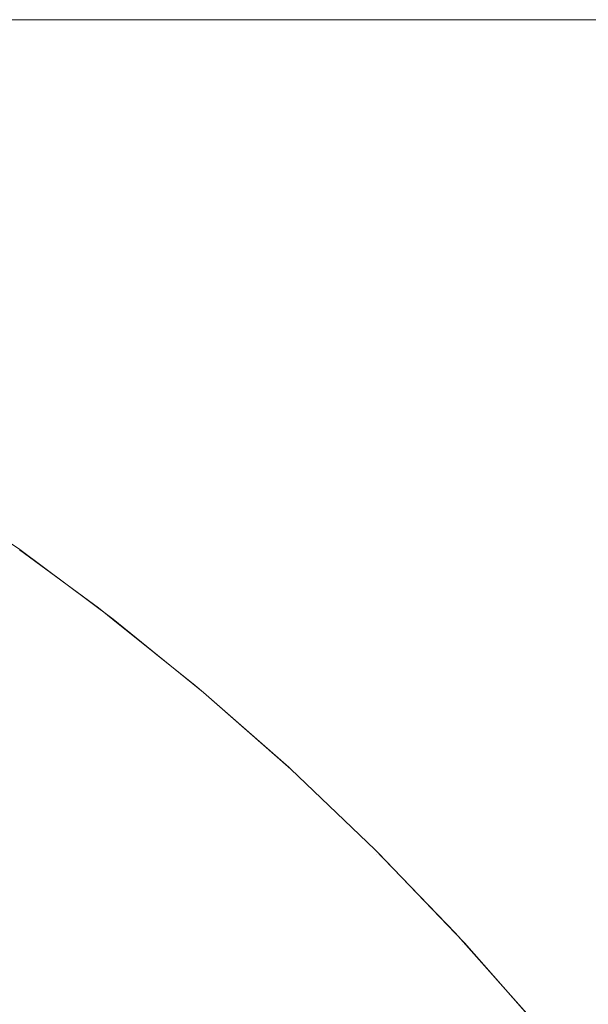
# Model space of a CAD drawing. Header units: centimetres. Extents: x -25.9 to 27.4, y -25.9 to -24.1.
# Tile 93 of 200: x -8.0704 to -8.0505, y -24.0946 to -24.06. Entities that reach past the tile are written whole.
import ezdxf

# ---------------------------------------------------------------- set-up
doc = ezdxf.new("R2010")
doc.units = ezdxf.units.CM
doc.header["$LTSCALE"] = 2.54
doc.layers.add('Lucido design-1', color=7, linetype='Continuous')

# ---------------------------------------------------------------- blocks, each defined once
blk = doc.blocks.new('Gruppo-4-1')
at = {"color": 7, "linetype": 'Continuous', "lineweight": 9}
for points, invisible_edges in [([(27.271439, -24.060047, 708.323783), (27.271439, -24.06, 708.320708), (-25.828561, -24.06, 708.320708), (-25.828561, -24.060047, 708.323783)], 8), ([(-25.828561, -24.06, 707.720708), (-8.069983, -24.06, 708.06213), (-8.076017, -24.06, 708.055826)], 9), ([(-25.828561, -24.06, 707.720708), (-8.057119, -24.06, 708.073917), (-8.063679, -24.06, 708.068164)], 9), ([(-25.828561, -24.06, 708.320708), (-7.988703, -24.06, 708.111452), (-7.996965, -24.06, 708.108647)], 9), ([(-8.063679, -24.06, 708.068164), (-8.069983, -24.06, 708.06213), (-25.828561, -24.06, 707.720708)], 10), ([(-25.828561, -24.06, 708.320708), (-7.980325, -24.06, 708.113894), (-7.988703, -24.06, 708.111452)], 9), ([(-7.996965, -24.06, 708.108647), (-8.005098, -24.06, 708.105484), (-25.828561, -24.06, 708.320708)], 10), ([(-25.828561, -24.06, 708.320708), (-7.963291, -24.06, 708.11767), (-7.971849, -24.06, 708.115968)], 9), ([(-25.828561, -24.06, 708.320708), (-7.945993, -24.06, 708.119947), (-7.954667, -24.06, 708.118997)], 9), ([(-25.828561, -24.06, 707.720708), (-8.036021, -24.06, 708.089387), (-8.043277, -24.06, 708.084539)], 9), ([(-7.971849, -24.06, 708.115968), (-7.980325, -24.06, 708.113894), (-25.828561, -24.06, 708.320708)], 10), ([(-25.828561, -24.06, 708.320708), (-7.937285, -24.06, 708.120518), (-7.945993, -24.06, 708.119947)], 9), ([(-7.954667, -24.06, 708.118997), (-7.963291, -24.06, 708.11767), (-25.828561, -24.06, 708.320708)], 10), ([(9.371439, -24.06, 708.120708), (-25.828561, -24.06, 708.320708), (27.271439, -24.06, 708.320708)], 9), ([(9.371439, -24.06, 708.120708), (-7.928561, -24.06, 708.120708), (-25.828561, -24.06, 708.320708)], 10), ([(-25.828561, -24.06, 707.720708), (-25.828561, -24.06, 708.320708), (-8.028561, -24.06, 708.093914), (-8.036021, -24.06, 708.089387)], 10), ([(-8.043277, -24.06, 708.084539), (-8.050314, -24.06, 708.079379), (-25.828561, -24.06, 707.720708)], 10), ([(-25.828561, -24.06, 708.320708), (-8.013085, -24.06, 708.10197), (-8.020911, -24.06, 708.098111)], 9), ([(-8.050314, -24.06, 708.079379), (-8.057119, -24.06, 708.073917), (-25.828561, -24.06, 707.720708)], 10), ([(-25.828561, -24.06, 708.320708), (-8.005098, -24.06, 708.105484), (-8.013085, -24.06, 708.10197)], 9), ([(-8.020911, -24.06, 708.098111), (-8.028561, -24.06, 708.093914), (-25.828561, -24.06, 708.320708)], 10), ([(-7.928561, -24.06, 708.120708), (-7.937285, -24.06, 708.120518), (-25.828561, -24.06, 708.320708)], 10), ([(-8.076017, -24.06, 708.055826), (-8.069983, -24.06, 708.06213), (-8.0669, -24.060095, 708.059047), (-8.072802, -24.060095, 708.052881)], 14), ([(-8.069983, -24.06, 708.06213), (-8.063679, -24.06, 708.068164), (-8.060734, -24.060095, 708.064949), (-8.0669, -24.060095, 708.059047)], 14), ([(-8.063679, -24.06, 708.068164), (-8.057119, -24.06, 708.073917), (-8.054316, -24.060095, 708.070577), (-8.060734, -24.060095, 708.064949)], 14), ([(-8.057119, -24.06, 708.073917), (-8.050314, -24.06, 708.079379), (-8.04766, -24.060095, 708.07592), (-8.054316, -24.060095, 708.070577)], 14), ([(-25.828561, -24.060047, 708.323783), (-25.828561, -24.060114, 708.325069), (27.271439, -24.060114, 708.325069), (27.271439, -24.060047, 708.323783)], 10), ([(27.271439, -24.060261, 708.327929), (27.271439, -24.060114, 708.325069), (-25.828561, -24.060114, 708.325069), (-25.828561, -24.060261, 708.327929)], 10), ([(-25.828561, -24.060261, 708.327929), (-25.828561, -24.0604, 708.329422), (27.271439, -24.0604, 708.329422), (27.271439, -24.060261, 708.327929)], 10), ([(-8.07843, -24.060095, 708.046463), (-8.072802, -24.060095, 708.052881), (-8.069756, -24.060361, 708.050089), (-8.075265, -24.060361, 708.043807)], 15), ([(-8.072802, -24.060095, 708.052881), (-8.0669, -24.060095, 708.059047), (-8.063978, -24.060361, 708.056125), (-8.069756, -24.060361, 708.050089)], 15), ([(-8.0669, -24.060095, 708.059047), (-8.060734, -24.060095, 708.064949), (-8.057942, -24.060361, 708.061903), (-8.063978, -24.060361, 708.056125)], 15), ([(-8.060734, -24.060095, 708.064949), (-8.054316, -24.060095, 708.070577), (-8.05166, -24.060361, 708.067412), (-8.057942, -24.060361, 708.061903)], 15), ([(-8.054316, -24.060095, 708.070577), (-8.04766, -24.060095, 708.07592), (-8.045144, -24.060361, 708.072642), (-8.05166, -24.060361, 708.067412)], 15), ([(27.271439, -24.060647, 708.332065), (27.271439, -24.0604, 708.329422), (-25.828561, -24.0604, 708.329422), (-25.828561, -24.060647, 708.332065)], 10), ([(-25.828561, -24.060647, 708.332065), (-25.828561, -24.060876, 708.333758), (27.271439, -24.060876, 708.333758), (27.271439, -24.060647, 708.332065)], 10), ([(-8.075265, -24.060361, 708.043807), (-8.069756, -24.060361, 708.050089), (-8.066722, -24.060798, 708.04731), (-8.072113, -24.060798, 708.041163)], 15), ([(-8.069756, -24.060361, 708.050089), (-8.063978, -24.060361, 708.056125), (-8.061068, -24.060798, 708.053216), (-8.066722, -24.060798, 708.04731)], 15), ([(-8.063978, -24.060361, 708.056125), (-8.057942, -24.060361, 708.061903), (-8.055162, -24.060798, 708.058869), (-8.061068, -24.060798, 708.053216)], 15), ([(-8.057942, -24.060361, 708.061903), (-8.05166, -24.060361, 708.067412), (-8.049015, -24.060798, 708.06426), (-8.055162, -24.060798, 708.058869)], 15), ([(-8.05166, -24.060361, 708.067412), (-8.045144, -24.060361, 708.072642), (-8.042639, -24.060798, 708.069378), (-8.049015, -24.060798, 708.06426)], 15), ([(27.271439, -24.061205, 708.336186), (27.271439, -24.060876, 708.333758), (-25.828561, -24.060876, 708.333758), (-25.828561, -24.061205, 708.336186)], 10), ([(-8.077231, -24.060798, 708.034786), (-8.072113, -24.060798, 708.041163), (-8.06898, -24.061404, 708.038534), (-8.073986, -24.061404, 708.032297)], 15), ([(-8.072113, -24.060798, 708.041163), (-8.066722, -24.060798, 708.04731), (-8.063707, -24.061404, 708.044547), (-8.06898, -24.061404, 708.038534)], 15), ([(-8.066722, -24.060798, 708.04731), (-8.061068, -24.060798, 708.053216), (-8.058177, -24.061404, 708.050324), (-8.063707, -24.061404, 708.044547)], 15), ([(-8.061068, -24.060798, 708.053216), (-8.055162, -24.060798, 708.058869), (-8.0524, -24.061404, 708.055854), (-8.058177, -24.061404, 708.050324)], 15), ([(-8.055162, -24.060798, 708.058869), (-8.049015, -24.060798, 708.06426), (-8.046387, -24.061404, 708.061127), (-8.0524, -24.061404, 708.055854)], 15), ([(-25.828561, -24.061205, 708.336186), (-25.828561, -24.06154, 708.338069), (27.271439, -24.06154, 708.338069), (27.271439, -24.061205, 708.336186)], 10), ([(27.271439, -24.061935, 708.340283), (27.271439, -24.06154, 708.338069), (-25.828561, -24.06154, 708.338069), (-25.828561, -24.061935, 708.340283)], 10), ([(-8.073986, -24.061404, 708.032297), (-8.06898, -24.061404, 708.038534), (-8.065872, -24.062177, 708.035926), (-8.070767, -24.062177, 708.029827)], 15), ([(-8.06898, -24.061404, 708.038534), (-8.063707, -24.061404, 708.044547), (-8.060716, -24.062177, 708.041806), (-8.065872, -24.062177, 708.035926)], 15), ([(-8.063707, -24.061404, 708.044547), (-8.058177, -24.061404, 708.050324), (-8.055308, -24.062177, 708.047455), (-8.060716, -24.062177, 708.041806)], 15), ([(-8.058177, -24.061404, 708.050324), (-8.0524, -24.061404, 708.055854), (-8.049659, -24.062177, 708.052863), (-8.055308, -24.062177, 708.047455)], 15), ([(-8.0524, -24.061404, 708.055854), (-8.046387, -24.061404, 708.061127), (-8.043779, -24.062177, 708.058019), (-8.049659, -24.062177, 708.052863)], 15), ([(-25.828561, -24.061935, 708.340283), (-25.828561, -24.062392, 708.342348), (27.271439, -24.062392, 708.342348), (27.271439, -24.061935, 708.340283)], 10), ([(27.271439, -24.062835, 708.34435), (27.271439, -24.062392, 708.342348), (-25.828561, -24.062392, 708.342348), (-25.828561, -24.062835, 708.34435)], 10), ([(-8.075392, -24.062177, 708.02352), (-8.070767, -24.062177, 708.029827), (-8.067579, -24.063117, 708.027381), (-8.0721, -24.063117, 708.021215)], 15), ([(-8.070767, -24.062177, 708.029827), (-8.065872, -24.062177, 708.035926), (-8.062794, -24.063117, 708.033343), (-8.067579, -24.063117, 708.027381)], 15), ([(-8.065872, -24.062177, 708.035926), (-8.060716, -24.062177, 708.041806), (-8.057753, -24.063117, 708.039091), (-8.062794, -24.063117, 708.033343)], 15), ([(-8.060716, -24.062177, 708.041806), (-8.055308, -24.062177, 708.047455), (-8.052467, -24.063117, 708.044614), (-8.057753, -24.063117, 708.039091)], 15), ([(-8.055308, -24.062177, 708.047455), (-8.049659, -24.062177, 708.052863), (-8.046944, -24.063117, 708.0499), (-8.052467, -24.063117, 708.044614)], 15), ([(-25.828561, -24.062835, 708.34435), (-25.828561, -24.063428, 708.346585), (27.271439, -24.063428, 708.346585), (27.271439, -24.062835, 708.34435)], 10), ([(-8.076347, -24.063117, 708.014859), (-8.0721, -24.063117, 708.021215), (-8.068846, -24.06422, 708.018937), (-8.072997, -24.06422, 708.012724)], 15), ([(-8.0721, -24.063117, 708.021215), (-8.067579, -24.063117, 708.027381), (-8.064428, -24.06422, 708.024962), (-8.068846, -24.06422, 708.018937)], 15), ([(-8.067579, -24.063117, 708.027381), (-8.062794, -24.063117, 708.033343), (-8.059751, -24.06422, 708.030789), (-8.064428, -24.06422, 708.024962)], 15), ([(-8.062794, -24.063117, 708.033343), (-8.057753, -24.063117, 708.039091), (-8.054824, -24.06422, 708.036407), (-8.059751, -24.06422, 708.030789)], 15), ([(-8.057753, -24.063117, 708.039091), (-8.052467, -24.063117, 708.044614), (-8.049657, -24.06422, 708.041804), (-8.054824, -24.06422, 708.036407)], 15), ([(-8.052467, -24.063117, 708.044614), (-8.046944, -24.063117, 708.0499), (-8.04426, -24.06422, 708.046971), (-8.049657, -24.06422, 708.041804)], 15), ([(27.271439, -24.063905, 708.34838), (27.271439, -24.063428, 708.346585), (-25.828561, -24.063428, 708.346585), (-25.828561, -24.063905, 708.34838)], 10), ([(-25.828561, -24.063905, 708.34838), (-25.828561, -24.064648, 708.350773), (27.271439, -24.064648, 708.350773), (27.271439, -24.063905, 708.34838)], 10), ([(-8.076873, -24.06422, 708.006336), (-8.072997, -24.06422, 708.012724), (-8.06969, -24.065486, 708.010617), (-8.073478, -24.065486, 708.004376)], 15), ([(-8.072997, -24.06422, 708.012724), (-8.068846, -24.06422, 708.018937), (-8.065634, -24.065486, 708.016688), (-8.06969, -24.065486, 708.010617)], 15), ([(-8.068846, -24.06422, 708.018937), (-8.064428, -24.06422, 708.024962), (-8.061317, -24.065486, 708.022575), (-8.065634, -24.065486, 708.016688)], 15), ([(-8.064428, -24.06422, 708.024962), (-8.059751, -24.06422, 708.030789), (-8.056747, -24.065486, 708.028269), (-8.061317, -24.065486, 708.022575)], 15), ([(-8.059751, -24.06422, 708.030789), (-8.054824, -24.06422, 708.036407), (-8.051934, -24.065486, 708.033758), (-8.056747, -24.065486, 708.028269)], 15), ([(-8.054824, -24.06422, 708.036407), (-8.049657, -24.06422, 708.041804), (-8.046885, -24.065486, 708.039032), (-8.051934, -24.065486, 708.033758)], 15), ([(27.271439, -24.065143, 708.352365), (27.271439, -24.064648, 708.350773), (-25.828561, -24.064648, 708.350773), (-25.828561, -24.065143, 708.352365)], 10), ([(-25.828561, -24.065143, 708.352365), (-25.828561, -24.06605, 708.354904), (27.271439, -24.06605, 708.354904), (27.271439, -24.065143, 708.352365)], 10), ([(-8.076989, -24.065486, 707.997975), (-8.073478, -24.065486, 708.004376), (-8.070133, -24.06691, 708.002445), (-8.073564, -24.06691, 707.996192)], 15), ([(-8.073478, -24.065486, 708.004376), (-8.06969, -24.065486, 708.010617), (-8.066433, -24.06691, 708.008542), (-8.070133, -24.06691, 708.002445)], 15), ([(-8.06969, -24.065486, 708.010617), (-8.065634, -24.065486, 708.016688), (-8.062471, -24.06691, 708.014473), (-8.066433, -24.06691, 708.008542)], 15), ([(-8.065634, -24.065486, 708.016688), (-8.061317, -24.065486, 708.022575), (-8.058253, -24.06691, 708.020224), (-8.062471, -24.06691, 708.014473)], 15), ([(-8.061317, -24.065486, 708.022575), (-8.056747, -24.065486, 708.028269), (-8.053789, -24.06691, 708.025787), (-8.058253, -24.06691, 708.020224)], 15), ([(-8.056747, -24.065486, 708.028269), (-8.051934, -24.065486, 708.033758), (-8.049086, -24.06691, 708.031149), (-8.053789, -24.06691, 708.025787)], 15), ([(-8.051934, -24.065486, 708.033758), (-8.046885, -24.065486, 708.039032), (-8.044154, -24.06691, 708.036301), (-8.049086, -24.06691, 708.031149)], 15), ([(27.271439, -24.066548, 708.356299), (27.271439, -24.06605, 708.354904), (-25.828561, -24.06605, 708.354904), (-25.828561, -24.066548, 708.356299)], 10), ([(-25.828561, -24.066548, 708.356299), (-25.828561, -24.067629, 708.35897), (27.271439, -24.067629, 708.35897), (27.271439, -24.066548, 708.356299)], 10), ([(-8.076718, -24.06691, 707.989795), (-8.073564, -24.06691, 707.996192), (-8.070196, -24.06849, 707.994439), (-8.073277, -24.06849, 707.988191)], 15), ([(-8.073564, -24.06691, 707.996192), (-8.070133, -24.06691, 708.002445), (-8.066845, -24.06849, 708.000547), (-8.070196, -24.06849, 707.994439)], 15), ([(-8.070133, -24.06691, 708.002445), (-8.066433, -24.06691, 708.008542), (-8.063231, -24.06849, 708.006502), (-8.066845, -24.06849, 708.000547)], 15), ([(-8.066433, -24.06691, 708.008542), (-8.062471, -24.06691, 708.014473), (-8.059361, -24.06849, 708.012295), (-8.063231, -24.06849, 708.006502)], 15), ([(-8.062471, -24.06691, 708.014473), (-8.058253, -24.06691, 708.020224), (-8.055241, -24.06849, 708.017913), (-8.059361, -24.06849, 708.012295)], 15), ([(-8.058253, -24.06691, 708.020224), (-8.053789, -24.06691, 708.025787), (-8.050881, -24.06849, 708.023346), (-8.055241, -24.06849, 708.017913)], 15), ([(-8.053789, -24.06691, 708.025787), (-8.049086, -24.06691, 708.031149), (-8.046287, -24.06849, 708.028584), (-8.050881, -24.06849, 708.023346)], 15), ([(27.271439, -24.068117, 708.360173), (27.271439, -24.067629, 708.35897), (-25.828561, -24.067629, 708.35897), (-25.828561, -24.068117, 708.360173)], 10), ([(-25.828561, -24.068117, 708.360173), (-25.828561, -24.069385, 708.362963), (27.271439, -24.069385, 708.362963), (27.271439, -24.068117, 708.360173)], 10), ([(-8.076083, -24.06849, 707.981814), (-8.073277, -24.06849, 707.988191), (-8.069901, -24.070224, 707.986616), (-8.072641, -24.070224, 707.980388)], 15), ([(-8.073277, -24.06849, 707.988191), (-8.070196, -24.06849, 707.994439), (-8.066892, -24.070224, 707.992719), (-8.069901, -24.070224, 707.986616)], 15), ([(-8.070196, -24.06849, 707.994439), (-8.066845, -24.06849, 708.000547), (-8.063619, -24.070224, 707.998684), (-8.066892, -24.070224, 707.992719)], 15), ([(-8.066845, -24.06849, 708.000547), (-8.063231, -24.06849, 708.006502), (-8.060089, -24.070224, 708.004501), (-8.063619, -24.070224, 707.998684)], 15), ([(-8.063231, -24.06849, 708.006502), (-8.059361, -24.06849, 708.012295), (-8.056309, -24.070224, 708.010158), (-8.060089, -24.070224, 708.004501)], 15), ([(-8.059361, -24.06849, 708.012295), (-8.055241, -24.06849, 708.017913), (-8.052286, -24.070224, 708.015645), (-8.056309, -24.070224, 708.010158)], 15), ([(-8.055241, -24.06849, 708.017913), (-8.050881, -24.06849, 708.023346), (-8.048027, -24.070224, 708.020952), (-8.052286, -24.070224, 708.015645)], 15), ([(-8.050881, -24.06849, 708.023346), (-8.046287, -24.06849, 708.028584), (-8.043541, -24.070224, 708.026067), (-8.048027, -24.070224, 708.020952)], 15), ([(27.271439, -24.069848, 708.363983), (27.271439, -24.069385, 708.362963), (-25.828561, -24.069385, 708.362963), (-25.828561, -24.069848, 708.363983)], 10), ([(-25.828561, -24.069848, 708.363983), (-25.828561, -24.071313, 708.366876), (27.271439, -24.071313, 708.366876), (27.271439, -24.069848, 708.363983)], 10), ([(-8.075107, -24.070224, 707.974047), (-8.072641, -24.070224, 707.980388), (-8.069271, -24.072108, 707.978992), (-8.07168, -24.072108, 707.972799)], 15), ([(-8.072641, -24.070224, 707.980388), (-8.069901, -24.070224, 707.986616), (-8.066595, -24.072108, 707.985075), (-8.069271, -24.072108, 707.978992)], 15), ([(-8.069901, -24.070224, 707.986616), (-8.066892, -24.070224, 707.992719), (-8.063656, -24.072108, 707.991034), (-8.066595, -24.072108, 707.985075)], 15), ([(-8.066892, -24.070224, 707.992719), (-8.063619, -24.070224, 707.998684), (-8.06046, -24.072108, 707.99686), (-8.063656, -24.072108, 707.991034)], 15), ([(-8.063619, -24.070224, 707.998684), (-8.060089, -24.070224, 708.004501), (-8.057013, -24.072108, 708.002541), (-8.06046, -24.072108, 707.99686)], 15), ([(-8.060089, -24.070224, 708.004501), (-8.056309, -24.070224, 708.010158), (-8.053321, -24.072108, 708.008066), (-8.057013, -24.072108, 708.002541)], 15), ([(-8.056309, -24.070224, 708.010158), (-8.052286, -24.070224, 708.015645), (-8.049392, -24.072108, 708.013425), (-8.053321, -24.072108, 708.008066)], 15), ([(-8.052286, -24.070224, 708.015645), (-8.048027, -24.070224, 708.020952), (-8.045232, -24.072108, 708.018607), (-8.049392, -24.072108, 708.013425)], 15), ([(27.271439, -24.071739, 708.36772), (27.271439, -24.071313, 708.366876), (-25.828561, -24.071313, 708.366876), (-25.828561, -24.071739, 708.36772)], 10), ([(-25.828561, -24.071739, 708.36772), (-25.828561, -24.073409, 708.370702), (27.271439, -24.073409, 708.370702), (27.271439, -24.071739, 708.36772)], 10), ([(-8.075675, -24.072108, 707.960127), (-8.073816, -24.072108, 707.966507), (-8.070416, -24.074138, 707.965435), (-8.072232, -24.074138, 707.959205)], 15), ([(-8.073816, -24.072108, 707.966507), (-8.07168, -24.072108, 707.972799), (-8.06833, -24.074138, 707.97158), (-8.070416, -24.074138, 707.965435)], 15), ([(-8.07168, -24.072108, 707.972799), (-8.069271, -24.072108, 707.978992), (-8.065978, -24.074138, 707.977628), (-8.06833, -24.074138, 707.97158)], 15), ([(-8.069271, -24.072108, 707.978992), (-8.066595, -24.072108, 707.985075), (-8.063365, -24.074138, 707.983568), (-8.065978, -24.074138, 707.977628)], 15), ([(-8.066595, -24.072108, 707.985075), (-8.063656, -24.072108, 707.991034), (-8.060495, -24.074138, 707.989388), (-8.063365, -24.074138, 707.983568)], 15), ([(-8.063656, -24.072108, 707.991034), (-8.06046, -24.072108, 707.99686), (-8.057373, -24.074138, 707.995078), (-8.060495, -24.074138, 707.989388)], 15), ([(-8.06046, -24.072108, 707.99686), (-8.057013, -24.072108, 708.002541), (-8.054007, -24.074138, 708.000626), (-8.057373, -24.074138, 707.995078)], 15), ([(-8.057013, -24.072108, 708.002541), (-8.053321, -24.072108, 708.008066), (-8.050401, -24.074138, 708.006022), (-8.054007, -24.074138, 708.000626)], 15), ([(-8.053321, -24.072108, 708.008066), (-8.049392, -24.072108, 708.013425), (-8.046564, -24.074138, 708.011255), (-8.050401, -24.074138, 708.006022)], 15), ([(27.271439, -24.073788, 708.371378), (27.271439, -24.073409, 708.370702), (-25.828561, -24.073409, 708.370702), (-25.828561, -24.073788, 708.371378)], 10), ([(-25.828561, -24.073788, 708.371378), (-25.828561, -24.07567, 708.374433), (27.271439, -24.07567, 708.374433), (27.271439, -24.073788, 708.371378)], 10), ([(-8.075041, -24.074138, 707.946537), (-8.073775, -24.074138, 707.952901), (-8.070382, -24.07631, 707.952149), (-8.071619, -24.07631, 707.945933)], 15), ([(-8.073775, -24.074138, 707.952901), (-8.072232, -24.074138, 707.959205), (-8.068876, -24.07631, 707.958306), (-8.070382, -24.07631, 707.952149)], 15), ([(-8.072232, -24.074138, 707.959205), (-8.070416, -24.074138, 707.965435), (-8.067102, -24.07631, 707.96439), (-8.068876, -24.07631, 707.958306)], 15), ([(-8.070416, -24.074138, 707.965435), (-8.06833, -24.074138, 707.97158), (-8.065065, -24.07631, 707.970392), (-8.067102, -24.07631, 707.96439)], 15), ([(-8.06833, -24.074138, 707.97158), (-8.065978, -24.074138, 707.977628), (-8.062768, -24.07631, 707.976299), (-8.065065, -24.07631, 707.970392)], 15), ([(-8.065978, -24.074138, 707.977628), (-8.063365, -24.074138, 707.983568), (-8.060215, -24.07631, 707.9821), (-8.062768, -24.07631, 707.976299)], 15), ([(-8.063365, -24.074138, 707.983568), (-8.060495, -24.074138, 707.989388), (-8.057412, -24.07631, 707.987784), (-8.060215, -24.07631, 707.9821)], 15), ([(-8.060495, -24.074138, 707.989388), (-8.057373, -24.074138, 707.995078), (-8.054364, -24.07631, 707.99334), (-8.057412, -24.07631, 707.987784)], 15), ([(-8.057373, -24.074138, 707.995078), (-8.054007, -24.074138, 708.000626), (-8.051076, -24.07631, 707.998759), (-8.054364, -24.07631, 707.99334)], 15), ([(-8.054007, -24.074138, 708.000626), (-8.050401, -24.074138, 708.006022), (-8.047555, -24.07631, 708.004028), (-8.051076, -24.07631, 707.998759)], 15), ([(27.271439, -24.075989, 708.37495), (27.271439, -24.07567, 708.374433), (-25.828561, -24.07567, 708.374433), (-25.828561, -24.075989, 708.37495)], 10), ([(-25.828561, -24.075989, 708.37495), (-25.828561, -24.078092, 708.378061), (27.271439, -24.078092, 708.378061), (27.271439, -24.075989, 708.37495)], 10), ([(-8.073825, -24.07631, 707.920708), (-8.073687, -24.07631, 707.927045), (-8.07031, -24.078621, 707.926897), (-8.070445, -24.078621, 707.920708)], 7), ([(-8.073687, -24.07631, 707.927045), (-8.073273, -24.07631, 707.933369), (-8.069906, -24.078621, 707.933074), (-8.07031, -24.078621, 707.926897)], 15), ([(-8.073273, -24.07631, 707.933369), (-8.072583, -24.07631, 707.939669), (-8.069232, -24.078621, 707.939228), (-8.069906, -24.078621, 707.933074)], 15), ([(-8.072583, -24.07631, 707.939669), (-8.071619, -24.07631, 707.945933), (-8.06829, -24.078621, 707.945346), (-8.069232, -24.078621, 707.939228)], 15), ([(-8.071619, -24.07631, 707.945933), (-8.070382, -24.07631, 707.952149), (-8.067082, -24.078621, 707.951418), (-8.06829, -24.078621, 707.945346)], 15), ([(-8.070382, -24.07631, 707.952149), (-8.068876, -24.07631, 707.958306), (-8.065611, -24.078621, 707.957431), (-8.067082, -24.078621, 707.951418)], 15), ([(-8.068876, -24.07631, 707.958306), (-8.067102, -24.07631, 707.96439), (-8.063879, -24.078621, 707.963374), (-8.065611, -24.078621, 707.957431)], 15), ([(-8.067102, -24.07631, 707.96439), (-8.065065, -24.07631, 707.970392), (-8.061889, -24.078621, 707.969236), (-8.063879, -24.078621, 707.963374)], 15), ([(-8.065065, -24.07631, 707.970392), (-8.062768, -24.07631, 707.976299), (-8.059645, -24.078621, 707.975005), (-8.061889, -24.078621, 707.969236)], 15), ([(-8.062768, -24.07631, 707.976299), (-8.060215, -24.07631, 707.9821), (-8.057152, -24.078621, 707.980671), (-8.059645, -24.078621, 707.975005)], 15), ([(-8.060215, -24.07631, 707.9821), (-8.057412, -24.07631, 707.987784), (-8.054414, -24.078621, 707.986223), (-8.057152, -24.078621, 707.980671)], 15), ([(-8.057412, -24.07631, 707.987784), (-8.054364, -24.07631, 707.99334), (-8.051437, -24.078621, 707.99165), (-8.054414, -24.078621, 707.986223)], 15), ([(-8.054364, -24.07631, 707.99334), (-8.051076, -24.07631, 707.998759), (-8.048225, -24.078621, 707.996943), (-8.051437, -24.078621, 707.99165)], 15), ([(-8.051076, -24.07631, 707.998759), (-8.047555, -24.07631, 708.004028), (-8.044786, -24.078621, 708.00209), (-8.048225, -24.078621, 707.996943)], 15), ([(27.271439, -24.078341, 708.378431), (27.271439, -24.078092, 708.378061), (-25.828561, -24.078092, 708.378061), (-25.828561, -24.078341, 708.378431)], 10), ([(-25.828561, -24.078341, 708.378431), (-25.828561, -24.080669, 708.381581), (27.271439, -24.080669, 708.381581), (27.271439, -24.078341, 708.378431)], 10), ([(-8.071258, -24.078163, 707.716349), (-8.067743, -24.08074, 707.716349), (-8.067905, -24.080951, 707.712216), (-8.071411, -24.078381, 707.712216)], 15), ([(-8.070455, -24.078634, 707.720708), (-8.067685, -24.080665, 707.720708), (-8.067743, -24.08074, 707.716349), (-8.071258, -24.078163, 707.716349)], 14), ([(-8.071411, -24.078381, 707.712216), (-8.067905, -24.080951, 707.712216), (-8.068171, -24.081298, 707.708102), (-8.071661, -24.078738, 707.708102)], 15), ([(-8.067685, -24.080665, 707.720708), (-8.070455, -24.078634, 707.720708), (-8.070445, -24.078621, 707.920708)], 10), ([(-8.067685, -24.080665, 707.720708), (-8.070445, -24.078621, 707.920708), (-8.067166, -24.081066, 707.920708)], 9), ([(-8.070445, -24.078621, 707.920708), (-8.07031, -24.078621, 707.926897), (-8.067034, -24.081066, 707.926754), (-8.067166, -24.081066, 707.920708)], 7), ([(-8.07031, -24.078621, 707.926897), (-8.069906, -24.078621, 707.933074), (-8.066638, -24.081066, 707.932789), (-8.067034, -24.081066, 707.926754)], 15), ([(-8.069906, -24.078621, 707.933074), (-8.069232, -24.078621, 707.939228), (-8.06598, -24.081066, 707.9388), (-8.066638, -24.081066, 707.932789)], 15), ([(-8.069232, -24.078621, 707.939228), (-8.06829, -24.078621, 707.945346), (-8.06506, -24.081066, 707.944777), (-8.06598, -24.081066, 707.9388)], 15), ([(-8.06829, -24.078621, 707.945346), (-8.067082, -24.078621, 707.951418), (-8.06388, -24.081066, 707.950708), (-8.06506, -24.081066, 707.944777)], 15), ([(-8.067082, -24.078621, 707.951418), (-8.065611, -24.078621, 707.957431), (-8.062443, -24.081066, 707.956582), (-8.06388, -24.081066, 707.950708)], 15), ([(-8.065611, -24.078621, 707.957431), (-8.063879, -24.078621, 707.963374), (-8.060751, -24.081066, 707.962388), (-8.062443, -24.081066, 707.956582)], 15), ([(-8.063879, -24.078621, 707.963374), (-8.061889, -24.078621, 707.969236), (-8.058807, -24.081066, 707.968114), (-8.060751, -24.081066, 707.962388)], 15), ([(-8.061889, -24.078621, 707.969236), (-8.059645, -24.078621, 707.975005), (-8.056615, -24.081066, 707.97375), (-8.058807, -24.081066, 707.968114)], 15), ([(-8.059645, -24.078621, 707.975005), (-8.057152, -24.078621, 707.980671), (-8.05418, -24.081066, 707.979285), (-8.056615, -24.081066, 707.97375)], 15), ([(-8.057152, -24.078621, 707.980671), (-8.054414, -24.078621, 707.986223), (-8.051505, -24.081066, 707.984709), (-8.05418, -24.081066, 707.979285)], 15), ([(-8.054414, -24.078621, 707.986223), (-8.051437, -24.078621, 707.99165), (-8.048596, -24.081066, 707.990011), (-8.051505, -24.081066, 707.984709)], 15), ([(-8.051437, -24.078621, 707.99165), (-8.048225, -24.078621, 707.996943), (-8.045459, -24.081066, 707.995181), (-8.048596, -24.081066, 707.990011)], 15), ([(-8.071661, -24.078738, 707.708102), (-8.068171, -24.081298, 707.708102), (-8.06854, -24.081778, 707.704012), (-8.072009, -24.079235, 707.704012)], 15), ([(-8.072009, -24.079235, 707.704012), (-8.06854, -24.081778, 707.704012), (-8.069011, -24.082392, 707.699955), (-8.072453, -24.079868, 707.699955)], 15), ([(-8.072453, -24.079868, 707.699955), (-8.069011, -24.082392, 707.699955), (-8.069583, -24.083137, 707.695937), (-8.072991, -24.080638, 707.695937)], 15), ([(27.271439, -24.08084, 708.381812), (27.271439, -24.080669, 708.381581), (-25.828561, -24.080669, 708.381581), (-25.828561, -24.08084, 708.381812)], 10), ([(-8.072991, -24.080638, 707.695937), (-8.069583, -24.083137, 707.695937), (-8.070254, -24.084013, 707.691964), (-8.073624, -24.081542, 707.691964)], 15), ([(-8.067743, -24.08074, 707.716349), (-8.064344, -24.083468, 707.716349), (-8.064515, -24.083672, 707.712216), (-8.067905, -24.080951, 707.712216)], 15), ([(-8.067743, -24.08074, 707.716349), (-8.067685, -24.080665, 707.720708), (-8.067173, -24.081075, 707.720708)], 9), ([(-8.067173, -24.081075, 707.720708), (-8.064283, -24.083396, 707.720708), (-8.064344, -24.083468, 707.716349), (-8.067743, -24.08074, 707.716349)], 14), ([(-8.067166, -24.081066, 707.920708), (-8.067173, -24.081075, 707.720708), (-8.067685, -24.080665, 707.720708)], 9), ([(-25.828561, -24.08084, 708.381812), (-25.828561, -24.083398, 708.384986), (27.271439, -24.083398, 708.384986), (27.271439, -24.08084, 708.381812)], 10), ([(-8.067905, -24.080951, 707.712216), (-8.064515, -24.083672, 707.712216), (-8.064795, -24.084007, 707.708102), (-8.068171, -24.081298, 707.708102)], 15), ([(-8.064283, -24.083396, 707.720708), (-8.067173, -24.081075, 707.720708), (-8.067166, -24.081066, 707.920708)], 10), ([(-8.064283, -24.083396, 707.720708), (-8.067166, -24.081066, 707.920708), (-8.063992, -24.083641, 707.920708)], 9), ([(-8.067166, -24.081066, 707.920708), (-8.067034, -24.081066, 707.926754), (-8.063863, -24.083641, 707.926616), (-8.063992, -24.083641, 707.920708)], 7), ([(-8.067034, -24.081066, 707.926754), (-8.066638, -24.081066, 707.932789), (-8.063476, -24.083641, 707.932512), (-8.063863, -24.083641, 707.926616)], 15), ([(-8.066638, -24.081066, 707.932789), (-8.06598, -24.081066, 707.9388), (-8.062833, -24.083641, 707.938386), (-8.063476, -24.083641, 707.932512)], 15), ([(-8.06598, -24.081066, 707.9388), (-8.06506, -24.081066, 707.944777), (-8.061934, -24.083641, 707.944226), (-8.062833, -24.083641, 707.938386)], 15), ([(-8.06506, -24.081066, 707.944777), (-8.06388, -24.081066, 707.950708), (-8.060782, -24.083641, 707.950021), (-8.061934, -24.083641, 707.944226)], 15), ([(-8.06388, -24.081066, 707.950708), (-8.062443, -24.081066, 707.956582), (-8.059377, -24.083641, 707.95576), (-8.060782, -24.083641, 707.950021)], 15), ([(-8.062443, -24.081066, 707.956582), (-8.060751, -24.081066, 707.962388), (-8.057724, -24.083641, 707.961433), (-8.059377, -24.083641, 707.95576)], 15), ([(-8.060751, -24.081066, 707.962388), (-8.058807, -24.081066, 707.968114), (-8.055824, -24.083641, 707.967028), (-8.057724, -24.083641, 707.961433)], 15), ([(-8.058807, -24.081066, 707.968114), (-8.056615, -24.081066, 707.97375), (-8.053683, -24.083641, 707.972535), (-8.055824, -24.083641, 707.967028)], 15), ([(-8.056615, -24.081066, 707.97375), (-8.05418, -24.081066, 707.979285), (-8.051303, -24.083641, 707.977944), (-8.053683, -24.083641, 707.972535)], 15), ([(-8.05418, -24.081066, 707.979285), (-8.051505, -24.081066, 707.984709), (-8.04869, -24.083641, 707.983243), (-8.051303, -24.083641, 707.977944)], 15), ([(-8.051505, -24.081066, 707.984709), (-8.048596, -24.081066, 707.990011), (-8.045848, -24.083641, 707.988424), (-8.04869, -24.083641, 707.983243)], 15), ([(-8.068171, -24.081298, 707.708102), (-8.064795, -24.084007, 707.708102), (-8.065185, -24.084471, 707.704012), (-8.06854, -24.081778, 707.704012)], 15), ([(-8.073624, -24.081542, 707.691964), (-8.070254, -24.084013, 707.691964), (-8.071025, -24.085017, 707.688043), (-8.07435, -24.082578, 707.688043)], 15), ([(-8.06854, -24.081778, 707.704012), (-8.065185, -24.084471, 707.704012), (-8.065682, -24.085063, 707.699955), (-8.069011, -24.082392, 707.699955)], 15), ([(-8.069011, -24.082392, 707.699955), (-8.065682, -24.085063, 707.699955), (-8.066286, -24.085783, 707.695937), (-8.069583, -24.083137, 707.695937)], 15), ([(-8.069583, -24.083137, 707.695937), (-8.066286, -24.085783, 707.695937), (-8.066995, -24.086628, 707.691964), (-8.070254, -24.084013, 707.691964)], 15), ([(27.271439, -24.083481, 708.385089), (27.271439, -24.083398, 708.384986), (-25.828561, -24.083398, 708.384986), (-25.828561, -24.083481, 708.385089)], 10), ([(27.271439, -24.086261, 708.388255), (27.271439, -24.083481, 708.385089), (-25.828561, -24.083481, 708.385089), (-25.828561, -24.086261, 708.388255)], 10), ([(-8.064344, -24.083468, 707.716349), (-8.061067, -24.086342, 707.716349), (-8.061246, -24.086539, 707.712216), (-8.064515, -24.083672, 707.712216)], 15), ([(-8.064344, -24.083468, 707.716349), (-8.064283, -24.083396, 707.720708), (-8.063997, -24.083646, 707.720708)], 9), ([(-8.063997, -24.083646, 707.720708), (-8.061002, -24.086272, 707.720708), (-8.061067, -24.086342, 707.716349), (-8.064344, -24.083468, 707.716349)], 14), ([(-8.063992, -24.083641, 707.920708), (-8.063997, -24.083646, 707.720708), (-8.064283, -24.083396, 707.720708)], 9), ([(-8.064515, -24.083672, 707.712216), (-8.061246, -24.086539, 707.712216), (-8.061541, -24.08686, 707.708102), (-8.064795, -24.084007, 707.708102)], 15), ([(-8.061002, -24.086272, 707.720708), (-8.063997, -24.083646, 707.720708), (-8.063992, -24.083641, 707.920708)], 10), ([(-8.063992, -24.083641, 707.920708), (-8.060928, -24.08634, 707.920708), (-8.06093, -24.086342, 707.720708), (-8.061002, -24.086272, 707.720708)], 10), ([(-8.063992, -24.083641, 707.920708), (-8.063863, -24.083641, 707.926616), (-8.060802, -24.08634, 707.926482), (-8.060928, -24.08634, 707.920708)], 7), ([(-8.063863, -24.083641, 707.926616), (-8.063476, -24.083641, 707.932512), (-8.060425, -24.08634, 707.932245), (-8.060802, -24.08634, 707.926482)], 15), ([(-8.063476, -24.083641, 707.932512), (-8.062833, -24.083641, 707.938386), (-8.059796, -24.08634, 707.937986), (-8.060425, -24.08634, 707.932245)], 15), ([(-8.062833, -24.083641, 707.938386), (-8.061934, -24.083641, 707.944226), (-8.058917, -24.08634, 707.943694), (-8.059796, -24.08634, 707.937986)], 15), ([(-8.061934, -24.083641, 707.944226), (-8.060782, -24.083641, 707.950021), (-8.057791, -24.08634, 707.949358), (-8.058917, -24.08634, 707.943694)], 15), ([(-8.060782, -24.083641, 707.950021), (-8.059377, -24.083641, 707.95576), (-8.056418, -24.08634, 707.954968), (-8.057791, -24.08634, 707.949358)], 15), ([(-8.059377, -24.083641, 707.95576), (-8.057724, -24.083641, 707.961433), (-8.054802, -24.08634, 707.960512), (-8.056418, -24.08634, 707.954968)], 15), ([(-8.057724, -24.083641, 707.961433), (-8.055824, -24.083641, 707.967028), (-8.052946, -24.08634, 707.965981), (-8.054802, -24.08634, 707.960512)], 15), ([(-8.055824, -24.083641, 707.967028), (-8.053683, -24.083641, 707.972535), (-8.050853, -24.08634, 707.971363), (-8.052946, -24.08634, 707.965981)], 15), ([(-8.053683, -24.083641, 707.972535), (-8.051303, -24.083641, 707.977944), (-8.048527, -24.08634, 707.976649), (-8.050853, -24.08634, 707.971363)], 15), ([(-8.051303, -24.083641, 707.977944), (-8.04869, -24.083641, 707.983243), (-8.045972, -24.08634, 707.981829), (-8.048527, -24.08634, 707.976649)], 15), ([(-8.070254, -24.084013, 707.691964), (-8.066995, -24.086628, 707.691964), (-8.067809, -24.087598, 707.688043), (-8.071025, -24.085017, 707.688043)], 15), ([(-8.064795, -24.084007, 707.708102), (-8.061541, -24.08686, 707.708102), (-8.061951, -24.087307, 707.704012), (-8.065185, -24.084471, 707.704012)], 15), ([(-8.065185, -24.084471, 707.704012), (-8.061951, -24.087307, 707.704012), (-8.062473, -24.087877, 707.699955), (-8.065682, -24.085063, 707.699955)], 15), ([(-8.071025, -24.085017, 707.688043), (-8.067809, -24.087598, 707.688043), (-8.068724, -24.088689, 707.684181), (-8.071892, -24.086147, 707.684181)], 15), ([(-8.065682, -24.085063, 707.699955), (-8.062473, -24.087877, 707.699955), (-8.063108, -24.08857, 707.695937), (-8.066286, -24.085783, 707.695937)], 15), ([(-8.066286, -24.085783, 707.695937), (-8.063108, -24.08857, 707.695937), (-8.063854, -24.089384, 707.691964), (-8.066995, -24.086628, 707.691964)], 15), ([(27.271439, -24.089175, 708.391305), (27.271439, -24.086273, 708.388267), (-25.828561, -24.086273, 708.388267), (-25.828561, -24.089175, 708.391305)], 10), ([(-8.071892, -24.086147, 707.684181), (-8.068724, -24.088689, 707.684181), (-8.06974, -24.0899, 707.680385), (-8.072854, -24.087401, 707.680385)], 15), ([(-8.061067, -24.086342, 707.716349), (-8.061002, -24.086272, 707.720708), (-8.06093, -24.086342, 707.720708)], 9), ([(-8.066995, -24.086628, 707.691964), (-8.063854, -24.089384, 707.691964), (-8.064708, -24.090317, 707.688043), (-8.067809, -24.087598, 707.688043)], 15), ([(-8.061246, -24.086539, 707.712216), (-8.058106, -24.089545, 707.712216), (-8.058415, -24.089853, 707.708102), (-8.061541, -24.08686, 707.708102)], 15), ([(-8.061067, -24.086342, 707.716349), (-8.057918, -24.089357, 707.716349), (-8.058106, -24.089545, 707.712216), (-8.061246, -24.086539, 707.712216)], 15), ([(-8.06093, -24.086342, 707.720708), (-8.057983, -24.089163, 707.720708), (-8.057918, -24.089357, 707.716349), (-8.061067, -24.086342, 707.716349)], 14), ([(-8.06093, -24.086342, 707.720708), (-8.060928, -24.08634, 707.920708), (-8.05798, -24.08916, 707.920708), (-8.057983, -24.089163, 707.720708)], 5), ([(-8.060928, -24.08634, 707.920708), (-8.060802, -24.08634, 707.926482), (-8.057857, -24.08916, 707.926354), (-8.05798, -24.08916, 707.920708)], 7), ([(-8.060802, -24.08634, 707.926482), (-8.060425, -24.08634, 707.932245), (-8.057488, -24.08916, 707.931988), (-8.057857, -24.08916, 707.926354)], 15), ([(-8.060425, -24.08634, 707.932245), (-8.059796, -24.08634, 707.937986), (-8.056873, -24.08916, 707.937601), (-8.057488, -24.08916, 707.931988)], 15), ([(-8.059796, -24.08634, 707.937986), (-8.058917, -24.08634, 707.943694), (-8.056014, -24.08916, 707.943182), (-8.056873, -24.08916, 707.937601)], 15), ([(-8.058917, -24.08634, 707.943694), (-8.057791, -24.08634, 707.949358), (-8.054913, -24.08916, 707.94872), (-8.056014, -24.08916, 707.943182)], 15), ([(-8.057791, -24.08634, 707.949358), (-8.056418, -24.08634, 707.954968), (-8.053571, -24.08916, 707.954205), (-8.054913, -24.08916, 707.94872)], 15), ([(-8.056418, -24.08634, 707.954968), (-8.054802, -24.08634, 707.960512), (-8.051991, -24.08916, 707.959625), (-8.053571, -24.08916, 707.954205)], 15), ([(-8.054802, -24.08634, 707.960512), (-8.052946, -24.08634, 707.965981), (-8.050176, -24.08916, 707.964972), (-8.051991, -24.08916, 707.959625)], 15), ([(-8.052946, -24.08634, 707.965981), (-8.050853, -24.08634, 707.971363), (-8.048129, -24.08916, 707.970235), (-8.050176, -24.08916, 707.964972)], 15), ([(-8.050853, -24.08634, 707.971363), (-8.048527, -24.08634, 707.976649), (-8.045855, -24.08916, 707.975403), (-8.048129, -24.08916, 707.970235)], 15), ([(-8.061541, -24.08686, 707.708102), (-8.058415, -24.089853, 707.708102), (-8.058843, -24.090282, 707.704012), (-8.061951, -24.087307, 707.704012)], 15), ([(-8.061951, -24.087307, 707.704012), (-8.058843, -24.090282, 707.704012), (-8.05939, -24.090829, 707.699955), (-8.062473, -24.087877, 707.699955)], 15), ([(-8.072854, -24.087401, 707.680385), (-8.06974, -24.0899, 707.680385), (-8.070855, -24.091228, 707.676659), (-8.073909, -24.088776, 707.676659)], 15), ([(-8.067809, -24.087598, 707.688043), (-8.064708, -24.090317, 707.688043), (-8.065671, -24.091367, 707.684181), (-8.068724, -24.088689, 707.684181)], 15), ([(-8.062473, -24.087877, 707.699955), (-8.05939, -24.090829, 707.699955), (-8.060055, -24.091493, 707.695937), (-8.063108, -24.08857, 707.695937)], 15), ([(-8.068724, -24.088689, 707.684181), (-8.065671, -24.091367, 707.684181), (-8.066738, -24.092532, 707.680385), (-8.06974, -24.0899, 707.680385)], 15), ([(-8.063108, -24.08857, 707.695937), (-8.060055, -24.091493, 707.695937), (-8.060835, -24.092274, 707.691964), (-8.063854, -24.089384, 707.691964)], 15), ([(-25.828561, -24.089175, 708.391305), (-25.828561, -24.089292, 708.391417), (27.271439, -24.089292, 708.391417), (27.271439, -24.089175, 708.391305)], 10), ([(27.271439, -24.092218, 708.394231), (27.271439, -24.089292, 708.391417), (-25.828561, -24.089292, 708.391417), (-25.828561, -24.092218, 708.394231)], 10), ([(-8.063854, -24.089384, 707.691964), (-8.060835, -24.092274, 707.691964), (-8.06173, -24.093168, 707.688043), (-8.064708, -24.090317, 707.688043)], 15), ([(-8.057918, -24.089357, 707.716349), (-8.054904, -24.092505, 707.716349), (-8.0551, -24.092685, 707.712216), (-8.058106, -24.089545, 707.712216)], 15), ([(-8.057851, -24.089289, 707.720708), (-8.057983, -24.089163, 707.720708), (-8.05798, -24.08916, 707.920708)], 10), ([(-8.057983, -24.089163, 707.720708), (-8.057851, -24.089289, 707.720708), (-8.057918, -24.089357, 707.716349)], 10), ([(-8.05798, -24.08916, 707.920708), (-8.055153, -24.092095, 707.920708), (-8.055159, -24.092101, 707.720708), (-8.057851, -24.089289, 707.720708)], 10), ([(-8.05798, -24.08916, 707.920708), (-8.057857, -24.08916, 707.926354), (-8.055032, -24.092095, 707.92623), (-8.055153, -24.092095, 707.920708)], 7), ([(-8.054904, -24.092505, 707.716349), (-8.057918, -24.089357, 707.716349), (-8.057851, -24.089289, 707.720708), (-8.055159, -24.092101, 707.720708)], 11), ([(-8.057857, -24.08916, 707.926354), (-8.057488, -24.08916, 707.931988), (-8.054671, -24.092095, 707.931742), (-8.055032, -24.092095, 707.92623)], 15), ([(-8.057488, -24.08916, 707.931988), (-8.056873, -24.08916, 707.937601), (-8.05407, -24.092095, 707.937232), (-8.054671, -24.092095, 707.931742)], 15), ([(-8.056873, -24.08916, 707.937601), (-8.056014, -24.08916, 707.943182), (-8.053229, -24.092095, 707.942691), (-8.05407, -24.092095, 707.937232)], 15), ([(-8.056014, -24.08916, 707.943182), (-8.054913, -24.08916, 707.94872), (-8.052152, -24.092095, 707.948108), (-8.053229, -24.092095, 707.942691)], 15), ([(-8.054913, -24.08916, 707.94872), (-8.053571, -24.08916, 707.954205), (-8.050839, -24.092095, 707.953473), (-8.052152, -24.092095, 707.948108)], 15), ([(-8.053571, -24.08916, 707.954205), (-8.051991, -24.08916, 707.959625), (-8.049294, -24.092095, 707.958775), (-8.050839, -24.092095, 707.953473)], 15), ([(-8.051991, -24.08916, 707.959625), (-8.050176, -24.08916, 707.964972), (-8.047518, -24.092095, 707.964005), (-8.049294, -24.092095, 707.958775)], 15), ([(-8.058106, -24.089545, 707.712216), (-8.0551, -24.092685, 707.712216), (-8.055422, -24.09298, 707.708102), (-8.058415, -24.089853, 707.708102)], 15), ([(-8.06974, -24.0899, 707.680385), (-8.066738, -24.092532, 707.680385), (-8.06791, -24.09381, 707.676659), (-8.070855, -24.091228, 707.676659)], 15), ([(-8.058415, -24.089853, 707.708102), (-8.055422, -24.09298, 707.708102), (-8.055869, -24.093389, 707.704012), (-8.058843, -24.090282, 707.704012)], 15), ([(-8.064708, -24.090317, 707.688043), (-8.06173, -24.093168, 707.688043), (-8.062737, -24.094175, 707.684181), (-8.065671, -24.091367, 707.684181)], 15), ([(-8.058843, -24.090282, 707.704012), (-8.055869, -24.093389, 707.704012), (-8.056439, -24.093912, 707.699955), (-8.05939, -24.090829, 707.699955)], 15), ([(-8.05939, -24.090829, 707.699955), (-8.056439, -24.093912, 707.699955), (-8.057132, -24.094547, 707.695937), (-8.060055, -24.091493, 707.695937)], 15), ([(-8.070855, -24.091228, 707.676659), (-8.06791, -24.09381, 707.676659), (-8.069182, -24.095199, 707.673012), (-8.072065, -24.092671, 707.673012)], 15), ([(-8.065671, -24.091367, 707.684181), (-8.062737, -24.094175, 707.684181), (-8.063854, -24.095293, 707.680385), (-8.066738, -24.092532, 707.680385)], 15), ([(-8.060055, -24.091493, 707.695937), (-8.057132, -24.094547, 707.695937), (-8.057945, -24.095292, 707.691964), (-8.060835, -24.092274, 707.691964)], 15), ([(-8.054834, -24.092441, 707.720708), (-8.055159, -24.092101, 707.720708), (-8.055153, -24.092095, 707.920708)], 10), ([(-8.055159, -24.092101, 707.720708), (-8.054834, -24.092441, 707.720708), (-8.054904, -24.092505, 707.716349)], 10), ([(-8.054834, -24.092441, 707.720708), (-8.055153, -24.092095, 707.920708), (-8.052449, -24.095139, 707.920708)], 9), ([(-8.055153, -24.092095, 707.920708), (-8.055032, -24.092095, 707.92623), (-8.052331, -24.095139, 707.926112), (-8.052449, -24.095139, 707.920708)], 7), ([(-8.055032, -24.092095, 707.92623), (-8.054671, -24.092095, 707.931742), (-8.051978, -24.095139, 707.931506), (-8.052331, -24.095139, 707.926112)], 15), ([(-8.054671, -24.092095, 707.931742), (-8.05407, -24.092095, 707.937232), (-8.051389, -24.095139, 707.936879), (-8.051978, -24.095139, 707.931506)], 15), ([(-8.05407, -24.092095, 707.937232), (-8.053229, -24.092095, 707.942691), (-8.050567, -24.095139, 707.942221), (-8.051389, -24.095139, 707.936879)], 15), ([(-8.053229, -24.092095, 707.942691), (-8.052152, -24.092095, 707.948108), (-8.049513, -24.095139, 707.947523), (-8.050567, -24.095139, 707.942221)], 15), ([(-8.052152, -24.092095, 707.948108), (-8.050839, -24.092095, 707.953473), (-8.048228, -24.095139, 707.952773), (-8.049513, -24.095139, 707.947523)], 15), ([(-8.050839, -24.092095, 707.953473), (-8.049294, -24.092095, 707.958775), (-8.046715, -24.095139, 707.957962), (-8.048228, -24.095139, 707.952773)], 15), ([(-25.828561, -24.092218, 708.394231), (-25.828561, -24.092445, 708.394432), (27.271439, -24.092445, 708.394432), (27.271439, -24.092218, 708.394231)], 10), ([(27.271439, -24.095386, 708.39703), (27.271439, -24.092445, 708.394432), (-25.828561, -24.092445, 708.394432), (-25.828561, -24.095386, 708.39703)], 10), ([(-8.066738, -24.092532, 707.680385), (-8.063854, -24.095293, 707.680385), (-8.06508, -24.096519, 707.676659), (-8.06791, -24.09381, 707.676659)], 15), ([(-8.060835, -24.092274, 707.691964), (-8.057945, -24.095292, 707.691964), (-8.058878, -24.096147, 707.688043), (-8.06173, -24.093168, 707.688043)], 15), ([(-8.054904, -24.092505, 707.716349), (-8.05203, -24.095782, 707.716349), (-8.052234, -24.095953, 707.712216), (-8.0551, -24.092685, 707.712216)], 15), ([(-8.05203, -24.095782, 707.716349), (-8.054904, -24.092505, 707.716349), (-8.054834, -24.092441, 707.720708), (-8.05246, -24.095148, 707.720708)], 11), ([(-8.052449, -24.095139, 707.920708), (-8.05246, -24.095148, 707.720708), (-8.054834, -24.092441, 707.720708)], 9), ([(-8.072065, -24.092671, 707.673012), (-8.069182, -24.095199, 707.673012), (-8.070554, -24.096696, 707.669447), (-8.07337, -24.094226, 707.669447)], 15), ([(-8.0551, -24.092685, 707.712216), (-8.052234, -24.095953, 707.712216), (-8.052568, -24.096234, 707.708102), (-8.055422, -24.09298, 707.708102)], 15), ([(-8.06173, -24.093168, 707.688043), (-8.058878, -24.096147, 707.688043), (-8.059928, -24.097109, 707.684181), (-8.062737, -24.094175, 707.684181)], 15), ([(-8.055422, -24.09298, 707.708102), (-8.052568, -24.096234, 707.708102), (-8.053032, -24.096623, 707.704012), (-8.055869, -24.093389, 707.704012)], 15), ([(-8.055869, -24.093389, 707.704012), (-8.053032, -24.096623, 707.704012), (-8.053625, -24.097121, 707.699955), (-8.056439, -24.093912, 707.699955)], 15), ([(-8.06791, -24.09381, 707.676659), (-8.06508, -24.096519, 707.676659), (-8.066412, -24.097851, 707.673012), (-8.069182, -24.095199, 707.673012)], 15), ([(-8.056439, -24.093912, 707.699955), (-8.053625, -24.097121, 707.699955), (-8.054345, -24.097725, 707.695937), (-8.057132, -24.094547, 707.695937)], 15), ([(-8.062737, -24.094175, 707.684181), (-8.059928, -24.097109, 707.684181), (-8.061094, -24.098177, 707.680385), (-8.063854, -24.095293, 707.680385)], 15), ([(-8.057132, -24.094547, 707.695937), (-8.054345, -24.097725, 707.695937), (-8.05519, -24.098434, 707.691964), (-8.057945, -24.095292, 707.691964)], 15)]:
    blk.add_3dface(points, dxfattribs=dict(at, invisible_edges=invisible_edges))

msp = doc.modelspace()

# ---------------------------------------------------------------- block references
at = {"layer": 'Lucido design-1', "color": 7}
msp.add_blockref('Gruppo-4-1', (0, 0), dxfattribs=at)

doc.saveas('drawing.dxf')
